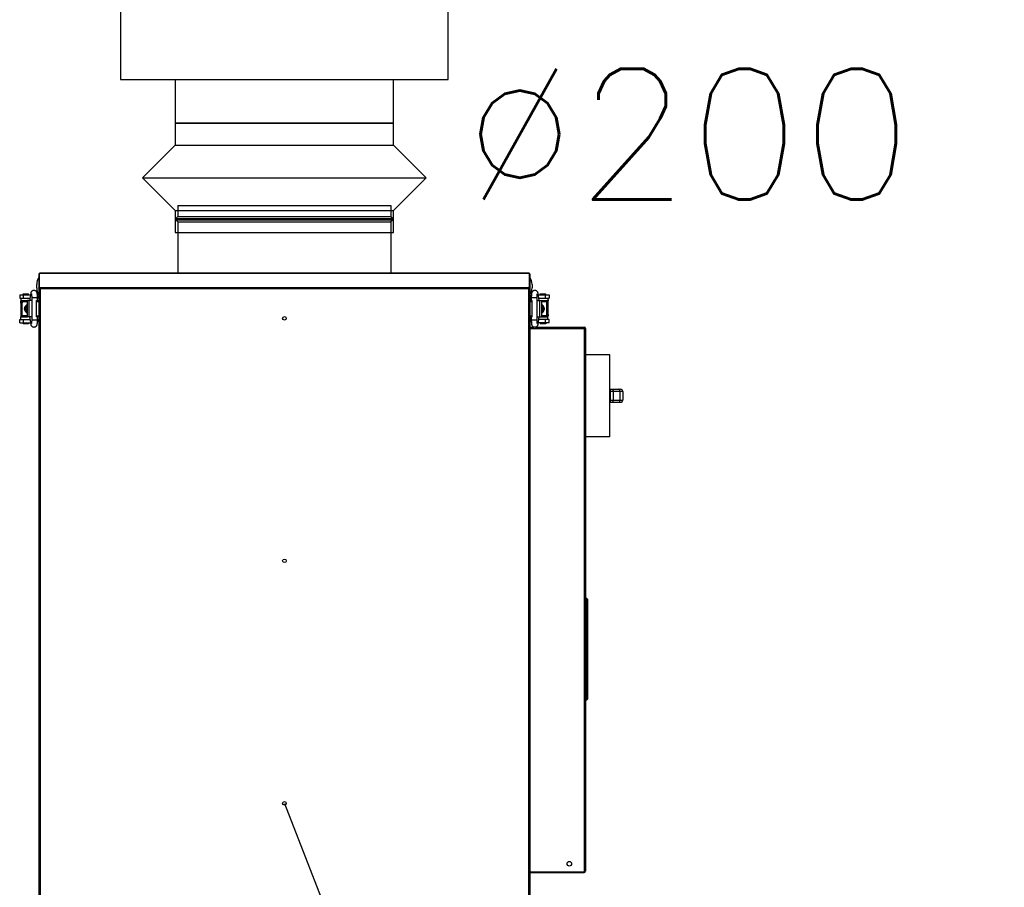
# Model space of a CAD drawing. Header units: millimetres. Extents: x 295542 to 440356, y 17772 to 133669.
# Tile 27 of 73: x 313398 to 314300, y 45377 to 46173. Entities that reach past the tile are written whole.
import ezdxf

# ---------------------------------------------------------------- set-up
doc = ezdxf.new("R2010")
doc.units = ezdxf.units.MM
doc.linetypes.add('Ciągłe', pattern=[0])
for name, color, linetype in [('0_centrale', 130, 'Continuous'), ('0_opis_wentylacja', 110, 'Ciągłe'), ('FLUID-N3', 7, 'Continuous'), ('FLUID-N3-120-DIM', 7, 'Continuous')]:
    doc.layers.add(name, color=color, linetype=linetype)
doc.styles.add('FDBES', font='simplex.shx')

# ---------------------------------------------------------------- blocks, each defined once
blk = doc.blocks.new('*U179')
at = {"color": 0, "linetype": 'ByBlock', "lineweight": -2}
for p, q in [((-410, 150), (-410, 0)), ((410, 150), (-410, 150)), ((410, 100), (410, 150)), ((-410, 100), (-450, 100)), ((410, 0), (410, 100)), ((450, 100), (410, 100)), ((-410, 0), (-410, -150)), ((410, -100), (410, 0)), ((-450, -100), (-410, -100)), ((410, -150), (410, -100)), ((410, -100), (450, -100)), ((-410, -150), (410, -150))]:
    blk.add_line(p, q, dxfattribs=at)
at = {"color": 160, "linetype": 'Continuous', "lineweight": -2}
for p, q in [((-450, 100), (-450, 0)), ((450, 0), (450, 100)), ((-450, 0), (-450, -100)), ((450, -100), (450, 0))]:
    blk.add_line(p, q, dxfattribs=at)
blk = doc.blocks.new('*U178')
at = {"color": 0, "linetype": 'ByBlock', "lineweight": -2}
for p, q in [((-30, 100), (0, 130)), ((0, 130), (30, 100)), ((-50, 100), (-30, 100)), ((-30, 100), (-30, 0)), ((30, 100), (30, 0)), ((30, 100), (50, 100)), ((50, 100), (50, 0)), ((-30, 0), (-30, -100)), ((30, 0), (30, -100)), ((50, 0), (50, -100)), ((-30, -100), (-50, -100)), ((0, -130), (-30, -100)), ((30, -100), (0, -130)), ((50, -100), (30, -100))]:
    blk.add_line(p, q, dxfattribs=at)
at = {"color": 5, "linetype": 'Continuous', "lineweight": -3}
for p, q in [((0, 130), (0, 0)), ((0, 0), (0, -130))]:
    blk.add_line(p, q, dxfattribs=at)
at = {"color": 160, "linetype": 'Continuous', "lineweight": -2}
for p, q in [((-50, 0), (-50, 100)), ((-50, -100), (-50, 0))]:
    blk.add_line(p, q, dxfattribs=at)

msp = doc.modelspace()

# ---------------------------------------------------------------- linework, layer by layer
at = {"layer": '0_centrale'}
for p, q in [((313542.771, 46002.379, 3533), (313737.771, 46002.379, 3533)), ((313542.771, 46002.379, 3533), (313542.771, 45992.379, 3533)), ((313737.771, 46002.379, 3533), (313737.771, 45992.379, 3533)), ((313542.771, 45992.379, 3533), (313540.771, 45990.379, 3533)), ((313540.771, 45990.379, 3533), (313739.771, 45990.379, 3533)), ((313540.771, 45990.379, 3533), (313540.771, 45989.249, 3533)), ((313540.771, 45989.249, 3533), (313739.771, 45989.249, 3533)), ((313540.771, 45989.249, 3533), (313542.771, 45987.249, 3533)), ((313542.771, 45992.379, 3533), (313737.771, 45992.379, 3533)), ((313542.771, 45987.249, 3533), (313737.771, 45987.249, 3533)), ((313542.771, 45987.249, 3533), (313542.771, 45940.379, 3533)), ((313737.771, 45992.379, 3533), (313739.771, 45990.379, 3533)), ((313739.771, 45989.249, 3533), (313737.771, 45987.249, 3533)), ((313737.771, 45987.249, 3533), (313737.771, 45940.379, 3533)), ((313739.771, 45990.379, 3533), (313739.771, 45989.249, 3533)), ((313864.571, 45940.379, 3533), (313415.971, 45940.379, 3533)), ((313415.971, 45927.779, 3533), (313415.971, 45940.379, 3533)), ((313864.571, 45940.379, 3533), (313864.571, 45927.779, 3533)), ((313415.271, 45939.679, 3533), (313415.971, 45939.679, 3533)), ((313415.271, 45939.679, 3533), (313415.271, 45191.079, 3533)), ((313415.271, 45939.474, 3533), (313415.971, 45939.474, 3533)), ((313864.571, 45939.969, 3533), (313415.971, 45939.969, 3533)), ((313865.271, 45939.679, 3533), (313864.571, 45939.679, 3533)), ((313865.271, 45939.474, 3533), (313864.571, 45939.474, 3533)), ((313865.271, 45939.679, 3533), (313865.271, 45191.079, 3533)), ((313413.369, 45926.832, 3533), (313413.369, 45929.927, 3533)), ((313415.271, 45926.789, 3533), (313415.971, 45926.789, 3533)), ((313415.681, 45926.294, 3533), (313416.176, 45926.294, 3533)), ((313416.033, 45926.789, 3533), (313415.971, 45927.779, 3533)), ((313415.971, 45926.789, 3533), (313415.971, 45927.284, 3533)), ((313416.015, 45926.575, 3533), (313416.002, 45926.791, 3533)), ((313864.508, 45926.789, 3533), (313416.033, 45926.789, 3533)), ((313416.033, 45926.789, 3533), (313416.033, 45926.294, 3533)), ((313863.871, 45925.8, 3533), (313416.671, 45925.8, 3533)), ((313416.671, 45925.8, 3533), (313416.671, 45204.959, 3533)), ((313863.871, 45925.8, 3533), (313863.871, 45204.959, 3533)), ((313864.86, 45926.294, 3533), (313864.365, 45926.294, 3533)), ((313864.508, 45926.789, 3533), (313864.571, 45927.779, 3533)), ((313864.508, 45926.789, 3533), (313864.508, 45926.294, 3533)), ((313864.526, 45926.575, 3533), (313864.539, 45926.791, 3533)), ((313864.571, 45927.284, 3533), (313864.571, 45926.789, 3533)), ((313865.271, 45926.789, 3533), (313864.571, 45926.789, 3533)), ((313867.172, 45929.927, 3533), (313867.172, 45926.832, 3533)), ((313397.771, 45920.369, 3533), (313407.909, 45920.369, 3533)), ((313397.771, 45920.369, 3533), (313397.771, 45917.369, 3533)), ((313397.771, 45917.369, 3533), (313407.417, 45917.369, 3533)), ((313398.821, 45917.379, 3533), (313398.821, 45914.879, 3533)), ((313404.771, 45914.879, 3533), (313398.821, 45914.879, 3533)), ((313400.321, 45914.629, 3533), (313399.914, 45914.629, 3533)), ((313399.914, 45900.629, 3533), (313399.914, 45914.629, 3533)), ((313400.321, 45914.179, 3533), (313400.321, 45914.879, 3533)), ((313400.321, 45914.179, 3533), (313404.771, 45914.179, 3533)), ((313400.621, 45913.879, 3533), (313400.335, 45914.165, 3533)), ((313404.771, 45913.879, 3533), (313400.621, 45913.879, 3533)), ((313400.821, 45921.379, 3533), (313405.82, 45921.379, 3533)), ((313400.821, 45920.379, 3533), (313400.821, 45921.379, 3533)), ((313400.929, 45920.369, 3533), (313400.929, 45917.369, 3533)), ((313408.771, 45915.129, 3533), (313404.771, 45915.129, 3533)), ((313404.771, 45900.129, 3533), (313404.771, 45915.129, 3533)), ((313405.821, 45920.379, 3533), (313405.821, 45921.379, 3533)), ((313406.185, 45915.129, 3533), (313406.185, 45900.129, 3533)), ((313407.049, 45915.129, 3533), (313408.165, 45921.931, 3533)), ((313413.771, 45917.629, 3533), (313408.771, 45917.629, 3533)), ((313408.771, 45917.629, 3533), (313408.771, 45897.629, 3533)), ((313413.271, 45915.129, 3533), (313415.271, 45915.129, 3533)), ((313413.271, 45900.129, 3533), (313413.271, 45915.129, 3533)), ((313415.271, 45914.129, 3533), (313413.271, 45914.129, 3533)), ((313413.771, 45917.629, 3533), (313413.771, 45915.129, 3533)), ((313865.271, 45915.129, 3533), (313867.271, 45915.129, 3533)), ((313867.271, 45914.129, 3533), (313865.271, 45914.129, 3533)), ((313871.771, 45917.629, 3533), (313866.771, 45917.629, 3533)), ((313866.771, 45915.129, 3533), (313866.771, 45917.629, 3533)), ((313867.271, 45900.129, 3533), (313867.271, 45915.129, 3533)), ((313871.771, 45897.629, 3533), (313871.771, 45917.629, 3533)), ((313871.771, 45915.129, 3533), (313875.771, 45915.129, 3533)), ((313872.377, 45921.931, 3533), (313873.492, 45915.129, 3533)), ((313872.633, 45920.369, 3533), (313882.771, 45920.369, 3533)), ((313873.124, 45917.369, 3533), (313882.771, 45917.369, 3533)), ((313874.356, 45900.129, 3533), (313874.356, 45915.129, 3533)), ((313874.721, 45921.379, 3533), (313879.72, 45921.379, 3533)), ((313874.721, 45920.379, 3533), (313874.721, 45921.379, 3533)), ((313875.771, 45915.129, 3533), (313875.771, 45900.129, 3533)), ((313881.72, 45914.879, 3533), (313875.771, 45914.879, 3533)), ((313875.771, 45914.179, 3533), (313880.221, 45914.179, 3533)), ((313879.92, 45913.879, 3533), (313875.771, 45913.879, 3533)), ((313879.612, 45917.369, 3533), (313879.612, 45920.369, 3533)), ((313879.721, 45920.379, 3533), (313879.721, 45921.379, 3533)), ((313879.921, 45913.879, 3533), (313880.206, 45914.165, 3533)), ((313880.221, 45914.179, 3533), (313880.221, 45914.879, 3533)), ((313880.221, 45914.779, 3533), (313880.66, 45914.779, 3533)), ((313880.627, 45914.629, 3533), (313880.221, 45914.629, 3533)), ((313880.627, 45914.629, 3533), (313880.627, 45900.629, 3533)), ((313880.66, 45902.379, 3533), (313880.66, 45914.779, 3533)), ((313881.721, 45917.379, 3533), (313881.721, 45914.879, 3533)), ((313881.86, 45902.379, 3533), (313881.86, 45914.779, 3533)), ((313882.771, 45920.369, 3533), (313882.771, 45917.369, 3533)), ((313398.681, 45912.879, 3533), (313398.681, 45900.479, 3533)), ((313399.881, 45912.879, 3533), (313399.881, 45900.479, 3533)), ((313403.11, 45906.927, 3533), (313403.206, 45906.614, 3533)), ((313403.206, 45908.645, 3533), (313403.114, 45908.35, 3533)), ((313403.216, 45908.656, 3533), (313403.216, 45908.677, 3533)), ((313403.216, 45906.582, 3533), (313403.216, 45906.603, 3533)), ((313403.255, 45908.629, 3533), (313404.771, 45908.629, 3533)), ((313403.255, 45906.629, 3533), (313404.771, 45906.629, 3533)), ((313403.553, 45910.879, 3533), (313404.771, 45910.879, 3533)), ((313403.553, 45908.879, 3533), (313403.553, 45910.879, 3533)), ((313403.553, 45908.879, 3533), (313404.771, 45908.879, 3533)), ((313403.553, 45906.379, 3533), (313404.771, 45906.379, 3533)), ((313403.553, 45904.379, 3533), (313403.553, 45906.379, 3533)), ((313404.771, 45904.379, 3533), (313403.553, 45904.379, 3533)), ((313403.558, 45910.879, 3533), (313403.558, 45908.879, 3533)), ((313403.558, 45906.379, 3533), (313403.558, 45904.379, 3533)), ((313404.261, 45910.879, 3533), (313404.37, 45908.879, 3533)), ((313404.37, 45906.379, 3533), (313404.261, 45904.379, 3533)), ((313875.771, 45910.879, 3533), (313876.988, 45910.879, 3533)), ((313876.988, 45908.879, 3533), (313875.771, 45908.879, 3533)), ((313877.286, 45908.629, 3533), (313875.771, 45908.629, 3533)), ((313877.286, 45906.629, 3533), (313875.771, 45906.629, 3533)), ((313875.771, 45906.379, 3533), (313876.988, 45906.379, 3533)), ((313875.771, 45904.379, 3533), (313876.988, 45904.379, 3533)), ((313876.171, 45908.879, 3533), (313876.28, 45910.879, 3533)), ((313876.28, 45904.379, 3533), (313876.171, 45906.379, 3533)), ((313876.983, 45908.879, 3533), (313876.983, 45910.879, 3533)), ((313876.983, 45904.379, 3533), (313876.983, 45906.379, 3533)), ((313876.988, 45910.879, 3533), (313876.988, 45908.879, 3533)), ((313876.988, 45906.379, 3533), (313876.988, 45904.379, 3533)), ((313877.325, 45908.677, 3533), (313877.325, 45908.656, 3533)), ((313877.325, 45906.603, 3533), (313877.325, 45906.582, 3533)), ((313877.431, 45908.331, 3533), (313877.335, 45908.645, 3533)), ((313877.335, 45906.614, 3533), (313877.427, 45906.909, 3533)), ((313397.771, 45897.889, 3533), (313407.417, 45897.889, 3533)), ((313397.771, 45894.889, 3533), (313397.771, 45897.889, 3533)), ((313398.821, 45900.379, 3533), (313404.771, 45900.379, 3533)), ((313398.821, 45897.879, 3533), (313398.821, 45900.379, 3533)), ((313400.321, 45900.479, 3533), (313399.881, 45900.479, 3533)), ((313399.914, 45900.629, 3533), (313400.321, 45900.629, 3533)), ((313404.771, 45901.079, 3533), (313400.321, 45901.079, 3533)), ((313400.321, 45901.079, 3533), (313400.321, 45900.379, 3533)), ((313400.621, 45901.379, 3533), (313400.335, 45901.094, 3533)), ((313400.621, 45901.379, 3533), (313404.771, 45901.379, 3533)), ((313400.929, 45897.889, 3533), (313400.929, 45894.889, 3533)), ((313408.771, 45900.129, 3533), (313404.771, 45900.129, 3533)), ((313408.165, 45893.328, 3533), (313407.049, 45900.129, 3533)), ((313408.771, 45897.629, 3533), (313413.771, 45897.629, 3533)), ((313413.271, 45901.129, 3533), (313415.271, 45901.129, 3533)), ((313415.271, 45900.129, 3533), (313413.271, 45900.129, 3533)), ((313413.771, 45900.129, 3533), (313413.771, 45897.629, 3533)), ((313865.271, 45901.129, 3533), (313867.271, 45901.129, 3533)), ((313867.271, 45900.129, 3533), (313865.271, 45900.129, 3533)), ((313866.771, 45897.629, 3533), (313866.771, 45900.129, 3533)), ((313866.771, 45897.629, 3533), (313871.771, 45897.629, 3533)), ((313871.771, 45900.129, 3533), (313875.771, 45900.129, 3533)), ((313873.492, 45900.129, 3533), (313872.377, 45893.328, 3533)), ((313882.771, 45897.889, 3533), (313873.124, 45897.889, 3533)), ((313875.771, 45901.379, 3533), (313879.92, 45901.379, 3533)), ((313880.221, 45901.079, 3533), (313875.771, 45901.079, 3533)), ((313875.771, 45900.379, 3533), (313881.72, 45900.379, 3533)), ((313879.612, 45894.889, 3533), (313879.612, 45897.889, 3533)), ((313879.921, 45901.379, 3533), (313880.206, 45901.094, 3533)), ((313880.221, 45901.079, 3533), (313880.221, 45900.379, 3533)), ((313880.221, 45900.629, 3533), (313880.627, 45900.629, 3533)), ((313881.721, 45897.879, 3533), (313881.721, 45900.379, 3533)), ((313882.771, 45894.889, 3533), (313882.771, 45897.889, 3533)), ((313397.771, 45894.889, 3533), (313407.909, 45894.889, 3533)), ((313400.821, 45894.879, 3533), (313400.821, 45893.879, 3533)), ((313405.82, 45893.879, 3533), (313400.821, 45893.879, 3533)), ((313405.821, 45894.879, 3533), (313405.821, 45893.879, 3533)), ((313865.271, 45890.879, 3533), (313868.658, 45890.879, 3533)), ((313865.271, 45889.479, 3533), (313914.871, 45889.479, 3533)), ((313870.757, 45890.879, 3533), (313914.871, 45890.879, 3533)), ((313882.771, 45894.889, 3533), (313872.633, 45894.889, 3533)), ((313874.721, 45894.879, 3533), (313874.721, 45893.879, 3533)), ((313879.72, 45893.879, 3533), (313874.721, 45893.879, 3533)), ((313879.721, 45894.879, 3533), (313879.721, 45893.879, 3533)), ((313914.871, 45889.479, 3533), (313914.871, 45890.879, 3533)), ((313916.271, 45889.479, 3533), (313914.871, 45889.479, 3533)), ((313914.871, 45889.479, 3533), (313914.871, 45391.579, 3533)), ((313916.271, 45889.479, 3533), (313916.271, 45392.279, 3533)), ((313938.271, 45865.379, 3533), (313916.271, 45865.379, 3533)), ((313938.271, 45790.38, 3533), (313938.271, 45865.379, 3533)), ((313938.271, 45833.879, 3533), (313948.271, 45833.879, 3533)), ((313938.931, 45821.879, 3533), (313938.931, 45833.879, 3533)), ((313950.271, 45831.879, 3533), (313938.271, 45831.879, 3533)), ((313938.271, 45823.879, 3533), (313950.271, 45823.879, 3533)), ((313941.431, 45831.879, 3533), (313941.431, 45823.879, 3533)), ((313947.771, 45823.879, 3533), (313947.771, 45831.879, 3533)), ((313950.271, 45831.879, 3533), (313950.271, 45823.879, 3533)), ((313938.271, 45821.879, 3533), (313948.271, 45821.879, 3533)), ((313938.271, 45790.379, 3533), (313916.271, 45790.379, 3533)), ((313917.271, 45642.129, 3533), (313916.271, 45642.129, 3533)), ((313916.271, 45641.629, 3533), (313917.271, 45641.629, 3533)), ((313917.271, 45642.129, 3533), (313918.271, 45641.129, 3533)), ((313917.271, 45641.629, 3533), (313917.271, 45549.629, 3533)), ((313918.271, 45640.776, 3533), (313917.288, 45641.759, 3533)), ((313918.271, 45550.129, 3533), (313918.271, 45641.129, 3533)), ((313917.271, 45549.629, 3533), (313916.271, 45549.629, 3533)), ((313916.271, 45549.129, 3533), (313917.271, 45549.129, 3533)), ((313917.271, 45549.129, 3533), (313918.271, 45550.129, 3533)), ((313917.288, 45549.5, 3533), (313918.271, 45550.483, 3533)), ((313865.271, 45391.579, 3533), (313914.871, 45391.579, 3533)), ((313865.271, 45390.879, 3533), (313914.871, 45390.879, 3533)), ((313914.871, 45390.879, 3533), (313914.871, 45391.579, 3533))]:
    msp.add_line(p, q, dxfattribs=at)
at = {"layer": '0_centrale', "elevation": 3533}
for points in [[(313403.114, 45908.35), (313403.026, 45907.639), (313403.11, 45906.927)], [(313877.427, 45906.909), (313877.515, 45907.62), (313877.431, 45908.331)]]:
    msp.add_lwpolyline(points, dxfattribs=at)
at = {"layer": '0_centrale'}
for centre, radius in [((313640.271, 45898.879, 3533), 1.65), ((313640.271, 45676.546, 3533), 1.65), ((313640.271, 45454.213, 3533), 1.65), ((313901.271, 45398.879, 3533), 2.1)]:
    msp.add_circle(centre, radius, dxfattribs=at)
for centre, radius, start, end in [((313425.271, 45929.927, 3533), 11.901, 147.167869, 180), ((313416.671, 45938.979, 3533), 1.4, 135, 150.000354), ((313863.871, 45938.979, 3533), 1.4, 38.998458, 60.000354), ((313855.271, 45929.927, 3533), 11.901, 0, 32.832131), ((313425.271, 45926.832, 3533), 11.901, 180, 212.832131), ((313416.944, 45928.281, 3533), 2.355, 235.912754, 237.542587), ((313416.66, 45926.816, 3533), 0.693, 196.076806, 200.373576), ((313414.787, 45924.256, 3533), 2.389, 55.79452, 58.569115), ((313865.754, 45924.256, 3533), 2.389, 121.430885, 124.20548), ((313863.881, 45926.816, 3533), 0.693, 339.626424, 343.923194), ((313863.597, 45928.281, 3533), 2.355, 302.457413, 304.087246), ((313855.271, 45926.832, 3533), 11.901, 327.167869, 0), ((313406.067, 45913.173, 3533), 7.362, 166.784737, 167.000669), ((313403.933, 45912.883, 3533), 4.052, 172.70666, 180.050772), ((313412.071, 45917.169, 3533), 3.2, 0, 58.990028), ((313868.471, 45917.169, 3533), 3.2, 121.005322, 180), ((313876.49, 45914.779, 3533), 5.37, 0.000681, 1.162353), ((313406.017, 45907.629, 3533), 2.983, 175.274682, 184.601662), ((313406.036, 45907.631, 3533), 3.002, 184.612041, 188.818012), ((313406.036, 45907.627, 3533), 3.002, 160.28018, 175.264981), ((313406.037, 45907.632, 3533), 3.002, 188.817567, 199.719265), ((313407.091, 45907.629, 3533), 3.012, 160.61241, 199.38759), ((313873.45, 45907.629, 3533), 3.012, 340.61241, 19.38759), ((313874.504, 45907.627, 3533), 3.002, 8.817567, 19.719265), ((313874.505, 45907.631, 3533), 3.002, 340.28018, 355.264981), ((313874.505, 45907.627, 3533), 3.002, 4.612041, 8.818012), ((313874.524, 45907.629, 3533), 2.983, 355.274682, 4.601662), ((313404.051, 45900.479, 3533), 5.37, 180.000681, 181.162353), ((313412.071, 45898.089, 3533), 3.2, 301.005322, 0), ((313868.471, 45898.089, 3533), 3.2, 180, 238.990028), ((313876.608, 45902.376, 3533), 4.052, 352.70666, 0.050772), ((313874.474, 45902.085, 3533), 7.362, 346.784737, 347.000669), ((313914.871, 45889.479, 3533), 1.4, 0, 90), ((313914.871, 45889.479, 3533), 0.7, 0, 90), ((313948.271, 45831.879, 3533), 2, 0, 90), ((313948.271, 45823.879, 3533), 2, 270, 0), ((313914.871, 45392.279, 3533), 1.4, 270, 0), ((313891.878, 45463.921, 3533), 75.908, 287.632283, 287.779074), ((313914.871, 45392.279, 3533), 0.7, 280.042275, 302.101427), ((313907.647, 45414.747, 3533), 24.267, 287.775906, 288.227249), ((313910.294, 45406.689, 3533), 15.785, 288.250728, 288.497029)]:
    msp.add_arc(centre, radius, start, end, dxfattribs=at)
for centre, start_param, end_param in [((313917.771, 45641.629, 3533), -1.8325957, -1.5707963), ((313917.771, 45549.629, 3533), -1.5707963, -1.3089969)]:
    msp.add_ellipse(centre, major_axis=(0, -0.5), ratio=1, start_param=start_param, end_param=end_param, dxfattribs=at)
for points, knots in [([(313408.165, 45921.931, 3533), (313408.207, 45922.188, 3533), (313408.291, 45922.595, 3533), (313408.504, 45923.149, 3533), (313408.774, 45923.604, 3533), (313409.166, 45924.028, 3533), (313409.664, 45924.366, 3533), (313410.235, 45924.58, 3533), (313410.642, 45924.629, 3533), (313410.845, 45924.629, 3533)], [0, 0, 0, 0, 0.1873898, 0.2970556, 0.4256493, 0.5651916, 0.7088885, 0.8541392, 1, 1, 1, 1]), ([(313410.845, 45924.629, 3533), (313411.049, 45924.629, 3533), (313411.46, 45924.58, 3533), (313412.036, 45924.361, 3533), (313412.536, 45924.017, 3533), (313412.928, 45923.587, 3533), (313413.195, 45923.128, 3533), (313413.36, 45922.692, 3533), (313413.462, 45922.289, 3533), (313413.56, 45921.747, 3533), (313413.647, 45920.992, 3533), (313413.718, 45919.978, 3533), (313413.761, 45918.839, 3533), (313413.771, 45918.041, 3533), (313413.771, 45917.629, 3533)], [0, 0, 0, 0, 0.0723541, 0.1444907, 0.2158385, 0.2850249, 0.3484224, 0.4023887, 0.4493586, 0.4952493, 0.5970937, 0.7177795, 0.8544914, 1, 1, 1, 1]), ([(313415.625, 45926.331, 3533), (313415.572, 45926.367, 3533), (313415.418, 45926.479, 3533), (313415.271, 45926.656, 3533), (313415.271, 45926.789, 3533)], [0, 0, 0, 0, 0.3219494, 1, 1, 1, 1]), ([(313415.945, 45926.143, 3533), (313415.921, 45926.155, 3533), (313415.832, 45926.203, 3533), (313415.744, 45926.254, 3533), (313415.681, 45926.294, 3533)], [0, 0, 0, 0, 0.2630276, 1, 1, 1, 1]), ([(313416.671, 45925.8, 3533), (313416.607, 45925.828, 3533), (313416.363, 45925.938, 3533), (313416.12, 45926.051, 3533), (313415.945, 45926.143, 3533)], [0, 0, 0, 0, 0.25983, 1, 1, 1, 1]), ([(313416.246, 45926.5, 3533), (313416.228, 45926.526, 3533), (313416.161, 45926.625, 3533), (313416.089, 45926.721, 3533), (313416.033, 45926.789, 3533)], [0, 0, 0, 0, 0.2619943, 1, 1, 1, 1]), ([(313416.671, 45925.8, 3533), (313416.626, 45925.838, 3533), (313416.451, 45925.989, 3533), (313416.272, 45926.136, 3533), (313416.13, 45926.232, 3533)], [0, 0, 0, 0, 0.257213, 1, 1, 1, 1]), ([(313416.671, 45925.8, 3533), (313416.625, 45925.841, 3533), (313416.452, 45925.997, 3533), (313416.282, 45926.159, 3533), (313416.176, 45926.294, 3533)], [0, 0, 0, 0, 0.2631547, 1, 1, 1, 1]), ([(313416.671, 45925.8, 3533), (313416.635, 45925.86, 3533), (313416.498, 45926.097, 3533), (313416.358, 45926.331, 3533), (313416.246, 45926.5, 3533)], [0, 0, 0, 0, 0.2581052, 1, 1, 1, 1]), ([(313863.871, 45925.8, 3533), (313863.906, 45925.86, 3533), (313864.043, 45926.097, 3533), (313864.183, 45926.331, 3533), (313864.296, 45926.5, 3533)], [0, 0, 0, 0, 0.2581052, 1, 1, 1, 1]), ([(313863.871, 45925.8, 3533), (313863.916, 45925.841, 3533), (313864.089, 45925.997, 3533), (313864.259, 45926.159, 3533), (313864.365, 45926.294, 3533)], [0, 0, 0, 0, 0.2631547, 1, 1, 1, 1]), ([(313863.871, 45925.8, 3533), (313863.915, 45925.838, 3533), (313864.09, 45925.989, 3533), (313864.269, 45926.136, 3533), (313864.411, 45926.232, 3533)], [0, 0, 0, 0, 0.257213, 1, 1, 1, 1]), ([(313863.871, 45925.8, 3533), (313863.934, 45925.828, 3533), (313864.178, 45925.938, 3533), (313864.421, 45926.051, 3533), (313864.596, 45926.143, 3533)], [0, 0, 0, 0, 0.25983, 1, 1, 1, 1]), ([(313864.296, 45926.5, 3533), (313864.313, 45926.526, 3533), (313864.381, 45926.625, 3533), (313864.452, 45926.721, 3533), (313864.508, 45926.789, 3533)], [0, 0, 0, 0, 0.2619943, 1, 1, 1, 1]), ([(313864.596, 45926.143, 3533), (313864.62, 45926.155, 3533), (313864.709, 45926.203, 3533), (313864.797, 45926.254, 3533), (313864.86, 45926.294, 3533)], [0, 0, 0, 0, 0.2630276, 1, 1, 1, 1]), ([(313864.916, 45926.331, 3533), (313864.969, 45926.367, 3533), (313865.123, 45926.479, 3533), (313865.271, 45926.656, 3533), (313865.271, 45926.789, 3533)], [0, 0, 0, 0, 0.3219494, 1, 1, 1, 1]), ([(313866.771, 45917.629, 3533), (313866.771, 45918.041, 3533), (313866.78, 45918.84, 3533), (313866.824, 45919.979, 3533), (313866.894, 45920.993, 3533), (313866.981, 45921.748, 3533), (313867.08, 45922.29, 3533), (313867.182, 45922.693, 3533), (313867.346, 45923.13, 3533), (313867.614, 45923.588, 3533), (313868.006, 45924.018, 3533), (313868.506, 45924.361, 3533), (313869.082, 45924.58, 3533), (313869.492, 45924.629, 3533), (313869.697, 45924.629, 3533)], [0, 0, 0, 0, 0.1455745, 0.282315, 0.4030129, 0.5048698, 0.5508005, 0.5977491, 0.6517047, 0.7151752, 0.784299, 0.8555762, 0.927651, 1, 1, 1, 1]), ([(313869.697, 45924.629, 3533), (313869.899, 45924.629, 3533), (313870.306, 45924.58, 3533), (313870.877, 45924.366, 3533), (313871.376, 45924.028, 3533), (313871.767, 45923.603, 3533), (313872.038, 45923.149, 3533), (313872.205, 45922.714, 3533), (313872.308, 45922.314, 3533), (313872.356, 45922.057, 3533), (313872.377, 45921.931, 3533)], [0, 0, 0, 0, 0.1458131, 0.2911088, 0.4349304, 0.5745399, 0.7029701, 0.8126412, 0.9078585, 1, 1, 1, 1]), ([(313398.681, 45912.879, 3533), (313398.681, 45913.047, 3533), (313398.698, 45913.701, 3533), (313398.784, 45914.355, 3533), (313398.894, 45914.829, 3533)], [0, 0, 0, 0, 0.2561183, 1, 1, 1, 1]), ([(313408.661, 45920.285, 3533), (313408.561, 45920.401, 3533), (313408.386, 45920.65, 3533), (313408.209, 45921.064, 3533), (313408.128, 45921.498, 3533), (313408.141, 45921.789, 3533), (313408.165, 45921.931, 3533)], [0, 0, 0, 0, 0.2592052, 0.5110715, 0.7571359, 1, 1, 1, 1]), ([(313408.574, 45921.216, 3533), (313408.573, 45921.221, 3533), (313408.572, 45921.223, 3533), (313408.57, 45921.232, 3533), (313408.57, 45921.23, 3533), (313408.572, 45921.223, 3533), (313408.576, 45921.202, 3533), (313408.582, 45921.169, 3533), (313408.591, 45921.122, 3533), (313408.603, 45921.04, 3533), (313408.621, 45920.913, 3533), (313408.641, 45920.738, 3533), (313408.661, 45920.535, 3533), (313408.68, 45920.309, 3533), (313408.705, 45919.967, 3533), (313408.731, 45919.502, 3533), (313408.754, 45918.907, 3533), (313408.767, 45918.277, 3533), (313408.771, 45917.847, 3533), (313408.771, 45917.629, 3533)], [0, 0, 0, 0, 0.0043074, 0.0045112, 0.0046302, 0.0057824, 0.0114604, 0.0211562, 0.0342996, 0.050442, 0.0905893, 0.1395902, 0.1961206, 0.259113, 0.3277526, 0.4790463, 0.644715, 0.8200666, 1, 1, 1, 1]), ([(313871.771, 45917.629, 3533), (313871.771, 45918.018, 3533), (313871.78, 45918.761, 3533), (313871.821, 45919.788, 3533), (313871.875, 45920.529, 3533), (313871.928, 45920.977, 3533), (313871.953, 45921.141, 3533), (313871.965, 45921.202, 3533)], [0, 0, 0, 0, 0.3253559, 0.6223324, 0.8613336, 0.947359, 1, 1, 1, 1]), ([(313872.376, 45921.931, 3533), (313872.4, 45921.789, 3533), (313872.413, 45921.498, 3533), (313872.333, 45921.064, 3533), (313872.155, 45920.65, 3533), (313871.98, 45920.401, 3533), (313871.88, 45920.285, 3533)], [0, 0, 0, 0, 0.2428639, 0.4889281, 0.7407946, 1, 1, 1, 1]), ([(313880.66, 45914.779, 3533), (313880.66, 45914.792, 3533), (313880.658, 45914.817, 3533), (313880.648, 45914.853, 3533), (313880.627, 45914.879, 3533), (313880.612, 45914.879, 3533)], [0, 0, 0, 0, 0.3270651, 0.6179738, 1, 1, 1, 1]), ([(313881.727, 45915.949, 3533), (313881.747, 45915.865, 3533), (313881.82, 45915.516, 3533), (313881.854, 45915.159, 3533), (313881.859, 45914.888, 3533)], [0, 0, 0, 0, 0.2412127, 1, 1, 1, 1]), ([(313403.535, 45910.794, 3533), (313403.131, 45910.39, 3533), (313402.51, 45909.372, 3533), (313402.306, 45908.211, 3533), (313402.306, 45907.629, 3533)], [0, 0, 0, 0, 0.4955934, 1, 1, 1, 1]), ([(313402.306, 45907.629, 3533), (313402.306, 45907.865, 3533), (313402.362, 45908.337, 3533), (313402.607, 45909.005, 3533), (313403.001, 45909.597, 3533), (313403.349, 45909.919, 3533), (313403.539, 45910.058, 3533)], [0, 0, 0, 0, 0.250236, 0.5004116, 0.75032, 1, 1, 1, 1]), ([(313402.306, 45907.629, 3533), (313402.306, 45907.048, 3533), (313402.51, 45905.887, 3533), (313403.131, 45904.869, 3533), (313403.535, 45904.465, 3533)], [0, 0, 0, 0, 0.5044066, 1, 1, 1, 1]), ([(313403.539, 45905.201, 3533), (313403.349, 45905.339, 3533), (313403.001, 45905.662, 3533), (313402.607, 45906.254, 3533), (313402.362, 45906.922, 3533), (313402.306, 45907.394, 3533), (313402.306, 45907.629, 3533)], [0, 0, 0, 0, 0.24968, 0.4995884, 0.749764, 1, 1, 1, 1]), ([(313403.216, 45908.677, 3533), (313403.22, 45908.689, 3533), (313403.242, 45908.714, 3533), (313403.267, 45908.734, 3533), (313403.282, 45908.745, 3533)], [0, 0, 0, 0, 0.3936565, 1, 1, 1, 1]), ([(313403.216, 45908.656, 3533), (313403.218, 45908.653, 3533), (313403.224, 45908.644, 3533), (313403.233, 45908.635, 3533), (313403.24, 45908.632, 3533)], [0, 0, 0, 0, 0.2825813, 1, 1, 1, 1]), ([(313403.255, 45906.629, 3533), (313403.248, 45906.629, 3533), (313403.231, 45906.624, 3533), (313403.22, 45906.611, 3533), (313403.216, 45906.603, 3533)], [0, 0, 0, 0, 0.4673328, 1, 1, 1, 1]), ([(313403.393, 45906.449, 3533), (313403.35, 45906.471, 3533), (313403.294, 45906.502, 3533), (313403.237, 45906.55, 3533), (313403.219, 45906.571, 3533), (313403.216, 45906.582, 3533)], [0, 0, 0, 0, 0.6414518, 0.8557615, 1, 1, 1, 1]), ([(313403.282, 45908.745, 3533), (313403.29, 45908.75, 3533), (313403.326, 45908.774, 3533), (313403.363, 45908.794, 3533), (313403.393, 45908.81, 3533)], [0, 0, 0, 0, 0.2162469, 1, 1, 1, 1]), ([(313403.533, 45908.887, 3533), (313403.522, 45908.881, 3533), (313403.475, 45908.854, 3533), (313403.428, 45908.828, 3533), (313403.393, 45908.81, 3533)], [0, 0, 0, 0, 0.2567944, 1, 1, 1, 1]), ([(313403.393, 45906.449, 3533), (313403.404, 45906.443, 3533), (313403.452, 45906.418, 3533), (313403.498, 45906.392, 3533), (313403.533, 45906.371, 3533)], [0, 0, 0, 0, 0.2432725, 1, 1, 1, 1]), ([(313404.764, 45911.541, 3533), (313404.554, 45911.482, 3533), (313404.151, 45911.305, 3533), (313403.8, 45911.041, 3533), (313403.641, 45910.895, 3533)], [0, 0, 0, 0, 0.5023524, 1, 1, 1, 1]), ([(313403.641, 45904.364, 3533), (313403.8, 45904.218, 3533), (313404.151, 45903.954, 3533), (313404.554, 45903.777, 3533), (313404.764, 45903.717, 3533)], [0, 0, 0, 0, 0.4976476, 1, 1, 1, 1]), ([(313404.76, 45908.944, 3533), (313404.704, 45908.926, 3533), (313404.608, 45908.898, 3533), (313404.508, 45908.879, 3533), (313404.467, 45908.879, 3533)], [0, 0, 0, 0, 0.5896363, 1, 1, 1, 1]), ([(313404.76, 45906.315, 3533), (313404.704, 45906.333, 3533), (313404.608, 45906.361, 3533), (313404.508, 45906.379, 3533), (313404.467, 45906.379, 3533)], [0, 0, 0, 0, 0.5895553, 1, 1, 1, 1]), ([(313876.9, 45910.895, 3533), (313876.741, 45911.041, 3533), (313876.39, 45911.305, 3533), (313875.987, 45911.482, 3533), (313875.777, 45911.541, 3533)], [0, 0, 0, 0, 0.4976476, 1, 1, 1, 1]), ([(313875.777, 45903.717, 3533), (313875.987, 45903.777, 3533), (313876.39, 45903.954, 3533), (313876.741, 45904.218, 3533), (313876.9, 45904.364, 3533)], [0, 0, 0, 0, 0.5023524, 1, 1, 1, 1]), ([(313875.781, 45908.944, 3533), (313875.837, 45908.926, 3533), (313875.934, 45908.898, 3533), (313876.033, 45908.879, 3533), (313876.074, 45908.879, 3533)], [0, 0, 0, 0, 0.5895553, 1, 1, 1, 1]), ([(313875.781, 45906.315, 3533), (313875.837, 45906.333, 3533), (313875.933, 45906.361, 3533), (313876.033, 45906.379, 3533), (313876.074, 45906.379, 3533)], [0, 0, 0, 0, 0.5896363, 1, 1, 1, 1]), ([(313877.002, 45910.058, 3533), (313877.192, 45909.919, 3533), (313877.54, 45909.597, 3533), (313877.934, 45909.005, 3533), (313878.179, 45908.337, 3533), (313878.235, 45907.865, 3533), (313878.235, 45907.629, 3533)], [0, 0, 0, 0, 0.24968, 0.4995884, 0.749764, 1, 1, 1, 1]), ([(313878.235, 45907.629, 3533), (313878.235, 45907.394, 3533), (313878.179, 45906.922, 3533), (313877.934, 45906.254, 3533), (313877.54, 45905.662, 3533), (313877.192, 45905.339, 3533), (313877.002, 45905.201, 3533)], [0, 0, 0, 0, 0.250236, 0.5004116, 0.75032, 1, 1, 1, 1]), ([(313878.235, 45907.629, 3533), (313878.235, 45908.211, 3533), (313878.031, 45909.372, 3533), (313877.41, 45910.39, 3533), (313877.006, 45910.794, 3533)], [0, 0, 0, 0, 0.5044066, 1, 1, 1, 1]), ([(313877.006, 45904.465, 3533), (313877.41, 45904.869, 3533), (313878.031, 45905.887, 3533), (313878.235, 45907.048, 3533), (313878.235, 45907.629, 3533)], [0, 0, 0, 0, 0.4955934, 1, 1, 1, 1]), ([(313877.148, 45908.81, 3533), (313877.137, 45908.816, 3533), (313877.089, 45908.841, 3533), (313877.043, 45908.867, 3533), (313877.008, 45908.887, 3533)], [0, 0, 0, 0, 0.2432725, 1, 1, 1, 1]), ([(313877.008, 45906.371, 3533), (313877.019, 45906.378, 3533), (313877.066, 45906.405, 3533), (313877.113, 45906.431, 3533), (313877.148, 45906.449, 3533)], [0, 0, 0, 0, 0.2567944, 1, 1, 1, 1]), ([(313877.148, 45908.81, 3533), (313877.191, 45908.788, 3533), (313877.247, 45908.756, 3533), (313877.304, 45908.709, 3533), (313877.322, 45908.687, 3533), (313877.325, 45908.677, 3533)], [0, 0, 0, 0, 0.6414518, 0.8557615, 1, 1, 1, 1]), ([(313877.259, 45906.514, 3533), (313877.251, 45906.509, 3533), (313877.216, 45906.485, 3533), (313877.178, 45906.464, 3533), (313877.148, 45906.449, 3533)], [0, 0, 0, 0, 0.2162469, 1, 1, 1, 1]), ([(313877.325, 45906.582, 3533), (313877.321, 45906.57, 3533), (313877.299, 45906.545, 3533), (313877.274, 45906.525, 3533), (313877.259, 45906.514, 3533)], [0, 0, 0, 0, 0.3936565, 1, 1, 1, 1]), ([(313877.286, 45908.629, 3533), (313877.293, 45908.629, 3533), (313877.31, 45908.634, 3533), (313877.321, 45908.648, 3533), (313877.325, 45908.656, 3533)], [0, 0, 0, 0, 0.4673328, 1, 1, 1, 1]), ([(313877.325, 45906.603, 3533), (313877.323, 45906.606, 3533), (313877.317, 45906.615, 3533), (313877.308, 45906.623, 3533), (313877.301, 45906.626, 3533)], [0, 0, 0, 0, 0.2825813, 1, 1, 1, 1]), ([(313398.814, 45899.31, 3533), (313398.794, 45899.393, 3533), (313398.721, 45899.743, 3533), (313398.687, 45900.1, 3533), (313398.682, 45900.371, 3533)], [0, 0, 0, 0, 0.2412127, 1, 1, 1, 1]), ([(313399.881, 45900.479, 3533), (313399.881, 45900.467, 3533), (313399.883, 45900.442, 3533), (313399.893, 45900.406, 3533), (313399.914, 45900.379, 3533), (313399.929, 45900.379, 3533)], [0, 0, 0, 0, 0.3270651, 0.6179738, 1, 1, 1, 1]), ([(313408.771, 45897.629, 3533), (313408.771, 45897.241, 3533), (313408.761, 45896.498, 3533), (313408.72, 45895.47, 3533), (313408.666, 45894.73, 3533), (313408.613, 45894.282, 3533), (313408.588, 45894.118, 3533), (313408.576, 45894.056, 3533)], [0, 0, 0, 0, 0.3253559, 0.6223324, 0.8613336, 0.947359, 1, 1, 1, 1]), ([(313413.771, 45897.629, 3533), (313413.771, 45897.218, 3533), (313413.761, 45896.419, 3533), (313413.718, 45895.28, 3533), (313413.647, 45894.266, 3533), (313413.56, 45893.511, 3533), (313413.461, 45892.969, 3533), (313413.359, 45892.566, 3533), (313413.195, 45892.129, 3533), (313412.927, 45891.671, 3533), (313412.535, 45891.241, 3533), (313412.035, 45890.898, 3533), (313411.459, 45890.679, 3533), (313411.049, 45890.629, 3533), (313410.844, 45890.629, 3533)], [0, 0, 0, 0, 0.1455745, 0.282315, 0.4030129, 0.5048698, 0.5508005, 0.5977491, 0.6517047, 0.7151752, 0.784299, 0.8555762, 0.927651, 1, 1, 1, 1]), ([(313869.696, 45890.629, 3533), (313869.492, 45890.629, 3533), (313869.081, 45890.679, 3533), (313868.505, 45890.898, 3533), (313868.005, 45891.242, 3533), (313867.613, 45891.672, 3533), (313867.346, 45892.131, 3533), (313867.181, 45892.567, 3533), (313867.079, 45892.97, 3533), (313866.981, 45893.512, 3533), (313866.894, 45894.267, 3533), (313866.823, 45895.281, 3533), (313866.78, 45896.42, 3533), (313866.771, 45897.218, 3533), (313866.771, 45897.629, 3533)], [0, 0, 0, 0, 0.0723541, 0.1444907, 0.2158385, 0.2850249, 0.3484224, 0.4023887, 0.4493586, 0.4952493, 0.5970937, 0.7177795, 0.8544914, 1, 1, 1, 1]), ([(313871.967, 45894.042, 3533), (313871.968, 45894.037, 3533), (313871.969, 45894.035, 3533), (313871.971, 45894.026, 3533), (313871.971, 45894.029, 3533), (313871.969, 45894.035, 3533), (313871.965, 45894.057, 3533), (313871.959, 45894.09, 3533), (313871.95, 45894.137, 3533), (313871.938, 45894.219, 3533), (313871.92, 45894.346, 3533), (313871.9, 45894.521, 3533), (313871.88, 45894.723, 3533), (313871.861, 45894.95, 3533), (313871.836, 45895.291, 3533), (313871.81, 45895.757, 3533), (313871.787, 45896.352, 3533), (313871.774, 45896.982, 3533), (313871.771, 45897.412, 3533), (313871.771, 45897.629, 3533)], [0, 0, 0, 0, 0.0043074, 0.0045112, 0.0046302, 0.0057824, 0.0114604, 0.0211562, 0.0342996, 0.050442, 0.0905893, 0.1395902, 0.1961206, 0.259113, 0.3277526, 0.4790463, 0.644715, 0.8200666, 1, 1, 1, 1]), ([(313881.86, 45902.379, 3533), (313881.86, 45902.212, 3533), (313881.843, 45901.557, 3533), (313881.757, 45900.904, 3533), (313881.647, 45900.429, 3533)], [0, 0, 0, 0, 0.2561183, 1, 1, 1, 1]), ([(313408.165, 45893.328, 3533), (313408.141, 45893.469, 3533), (313408.128, 45893.761, 3533), (313408.209, 45894.195, 3533), (313408.386, 45894.609, 3533), (313408.561, 45894.858, 3533), (313408.661, 45894.974, 3533)], [0, 0, 0, 0, 0.2428639, 0.4889281, 0.7407946, 1, 1, 1, 1]), ([(313410.844, 45890.629, 3533), (313410.642, 45890.63, 3533), (313410.235, 45890.678, 3533), (313409.664, 45890.893, 3533), (313409.165, 45891.231, 3533), (313408.774, 45891.656, 3533), (313408.503, 45892.11, 3533), (313408.336, 45892.544, 3533), (313408.233, 45892.945, 3533), (313408.185, 45893.201, 3533), (313408.165, 45893.328, 3533)], [0, 0, 0, 0, 0.1458131, 0.2911088, 0.4349304, 0.5745399, 0.7029701, 0.8126412, 0.9078585, 1, 1, 1, 1]), ([(313872.377, 45893.328, 3533), (313872.334, 45893.071, 3533), (313872.25, 45892.664, 3533), (313872.037, 45892.11, 3533), (313871.767, 45891.655, 3533), (313871.375, 45891.231, 3533), (313870.877, 45890.893, 3533), (313870.306, 45890.678, 3533), (313869.899, 45890.629, 3533), (313869.696, 45890.629, 3533)], [0, 0, 0, 0, 0.1873898, 0.2970556, 0.4256493, 0.5651916, 0.7088885, 0.8541392, 1, 1, 1, 1]), ([(313871.88, 45894.974, 3533), (313871.98, 45894.858, 3533), (313872.155, 45894.609, 3533), (313872.333, 45894.195, 3533), (313872.413, 45893.761, 3533), (313872.4, 45893.469, 3533), (313872.376, 45893.328, 3533)], [0, 0, 0, 0, 0.2592052, 0.5110715, 0.7571359, 1, 1, 1, 1]), ([(313940.431, 45833.879, 3533), (313940.497, 45833.879, 3533), (313940.638, 45833.85, 3533), (313940.829, 45833.728, 3533), (313941.001, 45833.537, 3533), (313941.211, 45833.183, 3533), (313941.385, 45832.621, 3533), (313941.431, 45832.136, 3533), (313941.431, 45831.879, 3533)], [0, 0, 0, 0, 0.0822829, 0.1731426, 0.2778853, 0.3984458, 0.6815991, 1, 1, 1, 1]), ([(313947.771, 45831.879, 3533), (313947.771, 45832.136, 3533), (313947.725, 45832.621, 3533), (313947.551, 45833.183, 3533), (313947.341, 45833.537, 3533), (313947.169, 45833.728, 3533), (313946.977, 45833.85, 3533), (313946.837, 45833.879, 3533), (313946.771, 45833.879, 3533)], [0, 0, 0, 0, 0.3184009, 0.6015542, 0.7221147, 0.8268574, 0.9177171, 1, 1, 1, 1]), ([(313941.431, 45823.879, 3533), (313941.431, 45823.623, 3533), (313941.385, 45823.138, 3533), (313941.211, 45822.575, 3533), (313941.001, 45822.221, 3533), (313940.829, 45822.031, 3533), (313940.638, 45821.909, 3533), (313940.497, 45821.879, 3533), (313940.431, 45821.879, 3533)], [0, 0, 0, 0, 0.3184009, 0.6015542, 0.7221147, 0.8268574, 0.9177171, 1, 1, 1, 1]), ([(313946.771, 45821.879, 3533), (313946.837, 45821.879, 3533), (313946.977, 45821.909, 3533), (313947.169, 45822.031, 3533), (313947.341, 45822.221, 3533), (313947.551, 45822.575, 3533), (313947.725, 45823.138, 3533), (313947.771, 45823.623, 3533), (313947.771, 45823.879, 3533)], [0, 0, 0, 0, 0.0822829, 0.1731426, 0.2778853, 0.3984458, 0.6815991, 1, 1, 1, 1]), ([(313917.288, 45642.112, 3533), (313917.291, 45642.108, 3533), (313917.308, 45642.087, 3533), (313917.315, 45642.06, 3533), (313917.318, 45642.039, 3533)], [0, 0, 0, 0, 0.2053247, 1, 1, 1, 1]), ([(313917.318, 45642.039, 3533), (313917.325, 45641.998, 3533), (313917.32, 45641.902, 3533), (313917.301, 45641.81, 3533), (313917.288, 45641.759, 3533)], [0, 0, 0, 0, 0.4378291, 1, 1, 1, 1]), ([(313917.288, 45549.5, 3533), (313917.307, 45549.427, 3533), (313917.327, 45549.325, 3533), (313917.319, 45549.204, 3533), (313917.301, 45549.16, 3533), (313917.288, 45549.146, 3533)], [0, 0, 0, 0, 0.6247944, 0.8466298, 1, 1, 1, 1]), ([(313916.202, 45392.14, 3533), (313916.162, 45392.098, 3533), (313916.051, 45392.02, 3533), (313915.752, 45391.873, 3533), (313915.491, 45391.782, 3533), (313915.302, 45391.719, 3533)], [0, 0, 0, 0, 0.1734498, 0.4030901, 1, 1, 1, 1]), ([(313916.271, 45392.279, 3533), (313916.271, 45392.268, 3533), (313916.264, 45392.215, 3533), (313916.231, 45392.169, 3533), (313916.202, 45392.14, 3533)], [0, 0, 0, 0, 0.222866, 1, 1, 1, 1])]:
    msp.add_open_spline(points, degree=3, knots=knots, dxfattribs=at)
for points in [[(313415.994, 45926.624, 3533), (313415.979, 45926.678, 3533), (313415.971, 45926.734, 3533), (313415.971, 45926.789, 3533)], [(313864.547, 45926.624, 3533), (313864.562, 45926.678, 3533), (313864.571, 45926.734, 3533), (313864.571, 45926.789, 3533)], [(313403.24, 45908.632, 3533), (313403.245, 45908.63, 3533), (313403.25, 45908.629, 3533), (313403.255, 45908.629, 3533)], [(313877.301, 45906.626, 3533), (313877.296, 45906.628, 3533), (313877.291, 45906.629, 3533), (313877.286, 45906.629, 3533)]]:
    msp.add_open_spline(points, degree=3, dxfattribs=at)
at = {"layer": '0_opis_wentylacja'}
msp.add_line((313640.271, 45454.213, 3533), (315120.867, 41653.126), dxfattribs=at)

# ---------------------------------------------------------------- block references
at = {"layer": 'FLUID-N3', "color": 160, "linetype": 'Continuous', "rotation": 270}
msp.add_blockref('*U179', (313640.271, 46527.724, 2883.004), dxfattribs=at)
at = {"layer": 'FLUID-N3', "color": 160, "linetype": 'Continuous', "extrusion": (0, -1.22465e-16, -1), "rotation": 270}
msp.add_blockref('*U178', (-313640.271, 46027.724, -2883.004), dxfattribs=at)

# ---------------------------------------------------------------- texts
at = {"layer": 'FLUID-N3-120-DIM', "color": 3, "insert": (314010.271, 46067.724, 2883.004), "char_height": 120, "attachment_point": 5, "style": 'FDBES'}
msp.add_mtext('∅200\\P', dxfattribs=at)

doc.saveas('drawing.dxf')
